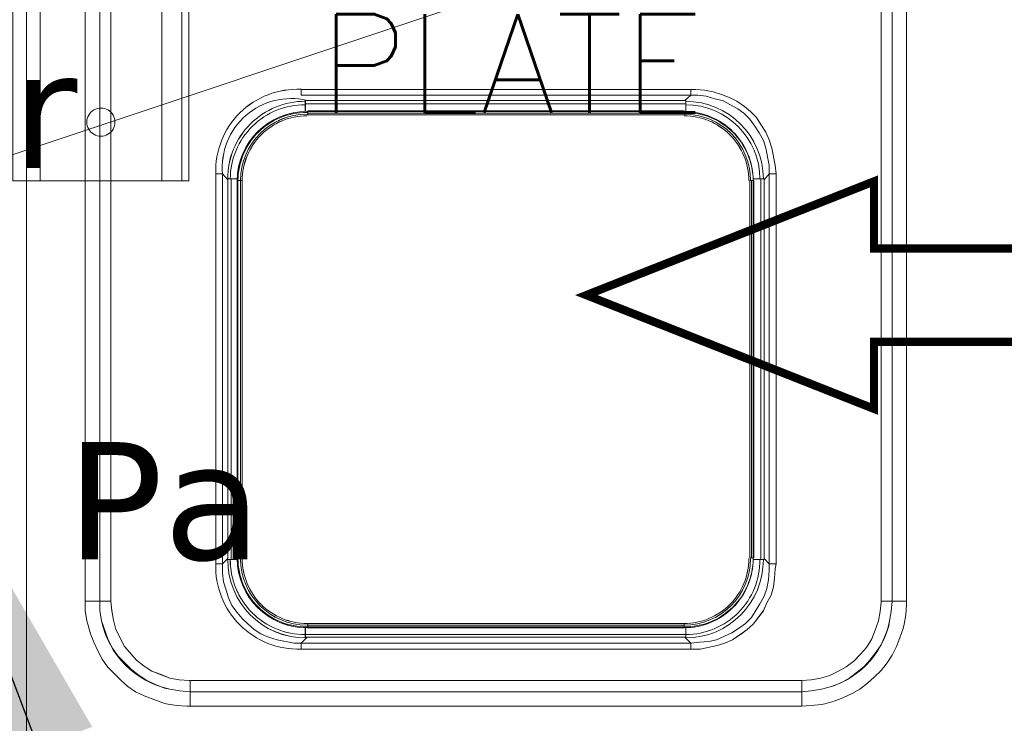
# Model space of a CAD drawing. Header units: millimetres. Extents: x -125266 to 274256, y -711690 to -301689.
# Tile 189 of 256: x -50986 to -50566, y -361777 to -361477. Entities that reach past the tile are written whole.
import ezdxf

# ---------------------------------------------------------------- set-up
doc = ezdxf.new("R2010")
doc.units = ezdxf.units.MM
doc.header["$PDMODE"] = 98
doc.linetypes.add('CONTINOUS', pattern=[0])
doc.linetypes.add('HIDDEN2', pattern=[0.1875, 0.125, -0.0625])
doc.layers.get('Defpoints').update_dxf_attribs({"lineweight": 5})
for name, color, linetype, lineweight in [('ARCH', 7, 'Continuous', 0), ('Equipment', 8, 'Continuous', 0), ('HOOD', 6, 'Continuous', 0), ('HVAC', 170, 'Continuous', 5), ('Legend', 5, 'Continuous', 0), ('MEPTEK HVAC-Kitchen Exhaust Air Duct', 30, 'Continuous', 30), ('MEPTEK HVAC-Kitchen Fresh Air Duct', 3, 'Continuous', 30), ('MEPTEK-TEXT1', 7, 'Continuous', 30), ('P-PIPE', 3, 'Continuous', 9)]:
    doc.layers.add(name, color=color, linetype=linetype, lineweight=lineweight)
for name, color, linetype in [('Equipment Name', 7, 'Continuous'), ('Light Equipment', 8, 'Continuous'), ('Model_Top', 7, 'Continuous'), ('RACK', 7, 'Continuous')]:
    doc.layers.add(name, color=color, linetype=linetype)
doc.styles.add('REVAC', font='verdana.ttf', dxfattribs={"height": 50})
doc.styles.get("Standard").update_dxf_attribs({"font": 'ARIALN.TTF'})
doc.styles.add('Times New Roman', font='times.ttf', dxfattribs={"height": 150})
doc.dimstyles.new('ARA-125', dxfattribs={"dimtxt": 200, "dimasz": 75, "dimexe": 0, "dimexo": 75, "dimgap": 7.5, "dimtad": 0, "dimdec": 0, "dimrnd": 5, "dimdsep": 46, "dimtxsty": 'Times New Roman', "dimblk": 'ARCHTICK', "dimcen": 56.25, "dimdle": 56.25, "dimclrd": 256, "dimclre": 256, "dimclrt": 256, "dimazin": 3, "dimtfac": 1, "dimtdec": 0, "dimtix": 1, "dimtmove": 1, "dimatfit": 3, "dimfxl": 0, "dimtolj": 1, "dimlwd": -1, "dimlwe": 0, "dimarcsym": 0})
doc.dimstyles.new('Copy of Standard', dxfattribs={"dimtxt": 70, "dimasz": 42, "dimexe": 24, "dimexo": 24, "dimgap": 24, "dimtad": 1, "dimtoh": 1, "dimdec": 0, "dimzin": 0, "dimdsep": 46, "dimtxsty": 'Standard', "dimcen": 0.09, "dimadec": 0, "dimazin": 0, "dimtfac": 1, "dimtdec": 0, "dimtofl": 0, "dimtmove": 0, "dimatfit": 3, "dimfxl": 0, "dimtolj": 1, "dimtzin": 0, "dimarcsym": 0})

# ---------------------------------------------------------------- blocks, each defined once
blk = doc.blocks.new('A$C6f7db0ab')
at = {"layer": 'Equipment'}
for points in [[(0, 75.24), (400.18, 75.24), (400.18, 74.87), (400.18, 3.27), (400.18, 1.09), (0, 1.09), (0, 3.27), (0, 74.87), (0, 75.24), (0, 717.86)], [(31.26, 612.45), (31.26, 139.57), (31.26, 135.57), (31.99, 131.21), (34.89, 123.22), (36.71, 119.58), (38.89, 116.31), (44.71, 110.5), (47.98, 107.95), (51.25, 105.77), (55.25, 103.95), (58.88, 102.5), (61.06, 102.14), (65.42, 101.41), (69.79, 101.04), (69.79, 94.87), (330.4, 94.87)], [(25.08, 139.57), (25.08, 612.45)], [(35.98, 139.57), (35.98, 612.45)], [(364.2, 139.57), (364.2, 612.45), (368.92, 612.45), (368.92, 139.57), (375.1, 139.57), (375.1, 612.45)], [(280.6, 352.93), (283.14, 355.11), (117.04, 355.11), (117.04, 357.66), (283.14, 357.66)], [(314.4, 319.13), (316.58, 321.67), (316.58, 325.31), (315.13, 332.58), (314.04, 335.85), (312.22, 339.12), (310.4, 342.03), (308.22, 344.93), (305.68, 347.48), (303.14, 349.3), (296.59, 352.93), (293.32, 353.66), (289.69, 354.75), (286.05, 355.11), (283.14, 355.11), (283.14, 357.66), (285.32, 357.66), (288.96, 357.29), (292.59, 356.57), (296.23, 355.47), (299.86, 354.02), (302.77, 352.57), (306.04, 350.39), (308.59, 348.21), (311.13, 345.66), (312.95, 342.75), (315.13, 339.48), (316.58, 336.21), (317.67, 332.58), (319.13, 325.31), (319.49, 321.67)], [(118.86, 352.93), (118.86, 351.48), (280.96, 351.48)], [(118.86, 352.93), (280.96, 352.93)], [(280.96, 352.93), (280.96, 351.48), (280.96, 348.57)], [(118.86, 351.48), (118.86, 348.57)], [(119.95, 348.57), (280.24, 348.57)], [(119.95, 348.57), (119.95, 348.21), (280.24, 348.21), (280.24, 348.57)], [(280.24, 348.21), (280.24, 347.48), (119.95, 347.48), (119.95, 348.21)], [(119.95, 347.48), (119.95, 346.75), (280.24, 346.75), (280.24, 347.48)], [(174.1, 346.75), (119.95, 346.75)], [(208.63, 346.75), (191.55, 346.75)], [(225.72, 346.75), (280.24, 346.75)], [(85.78, 319.49), (87.23, 319.49)], [(87.23, 157.38), (87.23, 319.49), (90.14, 319.49)], [(310.04, 319.49), (312.95, 319.49), (312.95, 157.38)], [(314.4, 319.49), (312.95, 319.49)], [(314.4, 157.75), (316.58, 155.57), (316.58, 321.67), (319.49, 321.67), (319.49, 155.57)], [(314.4, 319.49), (314.4, 157.38)], [(308.22, 264.24), (308.22, 318.76)], [(310.04, 158.11), (309.68, 158.11), (309.68, 318.76), (310.04, 318.76)], [(310.04, 318.76), (310.04, 158.11)], [(91.96, 247.16), (91.96, 229.71)], [(308.22, 229.71), (308.22, 247.16)], [(91.96, 212.63), (91.96, 158.11)], [(308.22, 212.63), (308.22, 158.11)], [(283.14, 119.22), (117.04, 119.22), (117.04, 121.76), (114.13, 121.76), (106.86, 123.22), (103.23, 124.31), (99.95, 125.76), (97.05, 127.58), (94.5, 129.76), (91.96, 132.3), (89.78, 134.85), (87.6, 137.76), (86.14, 141.03), (85.05, 144.3), (83.96, 147.93), (83.6, 151.57), (83.6, 155.57), (85.78, 157.75)], [(85.78, 157.38), (87.23, 157.38), (90.14, 157.38)], [(89.78, 158.11), (90.14, 158.11)], [(280.6, 124.31), (283.14, 121.76), (286.78, 122.13), (290.78, 122.49), (294.05, 123.22), (300.59, 126.12), (303.5, 127.94), (306.41, 130.12), (308.95, 132.67), (312.59, 138.48), (314.4, 141.75), (315.49, 145.02), (316.22, 148.66), (316.58, 152.66), (316.58, 155.57), (319.49, 155.57), (319.13, 153.38), (318.76, 149.39), (318.4, 145.75), (317.31, 142.12), (315.49, 138.85), (314.04, 135.57), (309.68, 129.76), (307.13, 127.58), (304.23, 125.4), (300.95, 123.22), (297.68, 121.76), (294.41, 120.67), (287.14, 119.22), (283.14, 119.22), (283.14, 121.76), (117.04, 121.76), (119.58, 124.31)], [(308.95, 158.11), (309.68, 158.11)], [(314.4, 157.38), (312.95, 157.38), (310.04, 157.38)], [(69.79, 105.77), (69.42, 105.77), (65.06, 106.13), (61.06, 106.86), (57.43, 108.31), (53.43, 109.77), (50.16, 111.95), (46.89, 114.49), (41.8, 120.31), (38.16, 127.58), (37.07, 131.58), (36.35, 135.57), (35.98, 139.57), (31.26, 139.57), (25.08, 139.57), (25.08, 135.57), (25.81, 131.21), (26.17, 129.76), (27.26, 125.76), (28.71, 122.13), (30.53, 118.13), (32.35, 114.86), (34.53, 111.59), (40.35, 105.77), (43.25, 103.23), (46.52, 101.04), (50.16, 99.23), (58.16, 96.32), (59.61, 95.96), (63.97, 95.23), (68.33, 94.87), (69.79, 94.87)], [(375.1, 139.57), (375.1, 138.12), (374.74, 133.76), (374.01, 129.76), (373.65, 127.94), (372.19, 123.94), (370.74, 120.31), (368.92, 116.67), (366.74, 113.4), (364.2, 110.13), (361.29, 107.22), (358.38, 104.68), (355.11, 102.14), (351.84, 100.32), (347.84, 98.5), (344.21, 97.05), (340.21, 95.96), (338.76, 95.59), (334.39, 95.23), (330.4, 94.87), (330.4, 101.04), (330.4, 105.77), (69.79, 105.77), (69.79, 101.04), (330.4, 101.04), (334.39, 101.41), (338.76, 102.14), (343.12, 103.23), (346.75, 104.68), (350.39, 106.5), (356.93, 111.59), (359.47, 114.49), (362.02, 117.76), (364.2, 121.04), (366.02, 125.03), (367.47, 129.03), (367.83, 131.21), (368.56, 135.21), (368.92, 139.57), (364.2, 139.57), (364.2, 139.21), (363.83, 135.21), (363.11, 131.21), (361.65, 127.21), (360.2, 123.58), (358.02, 119.95), (355.47, 117.04), (352.57, 114.13), (349.3, 111.59), (346.02, 109.77), (342.39, 107.95), (338.39, 106.86), (334.39, 106.13), (330.4, 105.77)], [(174.1, 130.12), (119.95, 130.12)], [(191.55, 130.12), (208.63, 130.12)], [(280.96, 128.31), (280.96, 125.4), (118.86, 125.4), (118.86, 128.31)], [(280.24, 128.31), (280.24, 128.67), (119.95, 128.67), (119.95, 128.31)], [(280.96, 124.31), (118.86, 124.31)]]:
    blk.add_lwpolyline(points, dxfattribs=at)
for points in [[(85.78, 319.13), (83.6, 321.67), (80.69, 321.67), (80.69, 155.57), (83.6, 155.57), (83.6, 321.67, -0.514455), (119.58, 352.93)], [(118.86, 123.94, -0.413913), (85.78, 157.38), (85.78, 319.49, -0.416215), (118.86, 352.57)], [(89.78, 158.11), (89.78, 318.76, -0.414098), (119.58, 348.21)], [(119.58, 347.84, 0.414569), (90.14, 318.76), (91.23, 318.76), (91.23, 158.11), (90.14, 158.11), (90.14, 318.76), (89.78, 318.76)], [(91.23, 158.11), (91.96, 158.11), (91.96, 318.76), (91.23, 318.76, -0.413462), (119.58, 347.12)], [(91.96, 264.24), (91.96, 318.76, -0.414474), (119.58, 346.39)], [(308.95, 318.76), (308.22, 318.76), (308.22, 158.11), (308.95, 158.11), (308.95, 318.76), (309.68, 318.76, 0.414569), (280.24, 347.84)], [(118.86, 124.31), (118.86, 125.4, -0.417614), (86.87, 157.38)], [(309.68, 157.75, -0.416666), (280.24, 128.31), (119.95, 128.31)], [(119.95, 128.67), (119.95, 129.4), (280.24, 129.4), (280.24, 128.67, 0.414569), (309.68, 157.75)], [(308.59, 157.75, -0.413462), (280.24, 129.4), (280.24, 130.12), (119.95, 130.12), (119.95, 129.4)], [(225.72, 130.12), (280.24, 130.12, 0.414473), (307.86, 157.75)], [(280.96, 124.31), (280.96, 125.4, 0.415692), (312.59, 157.38)]]:
    blk.add_lwpolyline(points, format="xyb", dxfattribs=at)
for centre, radius, start, end in [((115.47, 322.89), 34.8, 87.4112, 182.0128), ((280.84, 319.37), 33.2, 0.208, 89.7918), ((118.59, 319.39), 31.72, 89.528, 179.8171), ((280.94, 319.47), 31.64, 0.0411, 89.9589), ((280.36, 318.89), 29.32, 359.7604, 90.2399), ((280.2, 318.73), 28.39, 0.0735, 89.9265), ((280.25, 318.78), 27.61, 359.9747, 90.0256), ((115.83, 154.36), 35.16, 178.037, 271.963), ((119.41, 157.93), 29.63, 180.3628, 270.34), ((119.38, 157.91), 29.24, 180.3211, 270.3906), ((119.62, 157.78), 28.39, 180.0735, 269.9265), ((119.57, 157.73), 27.61, 179.9746, 270.0253), ((280.76, 157.22), 33.28, 270.3425, 0.2837), ((68.96, 139.11), 37.81, 192.0561, 257.9439), ((331.49, 138.48), 37.07, 281.3104, 348.6896)]:
    blk.add_arc(centre, radius, start, end, dxfattribs=at)
blk = doc.blocks.new('ARCH')
at = {"layer": 'Legend', "ltscale": 15}
h = blk.add_hatch(dxfattribs=at)
h.set_pattern_fill('SACNCR', color=8, scale=25, style=0)
edge = h.paths.add_edge_path()
edge.add_arc((-53445.78, -362114.48), 661.35, 18.05247, 146.34022)
edge.add_line((-53996.25, -361747.92), (-53996.25, -362009.47))
edge.add_line((-53996.25, -362009.47), (-53996.24, -362009.47))
edge.add_line((-53996.24, -362009.47), (-53974.54, -361931.34))
edge.add_line((-53974.54, -361931.34), (-53941.81, -361857.14))
edge.add_line((-53941.81, -361857.14), (-53898.73, -361788.42))
edge.add_line((-53898.73, -361788.42), (-53846.22, -361726.62))
edge.add_line((-53846.22, -361726.62), (-53785.36, -361673.01))
edge.add_line((-53785.36, -361673.01), (-53717.42, -361628.73))
edge.add_line((-53717.42, -361628.73), (-53643.81, -361594.68))
edge.add_line((-53643.81, -361594.68), (-53566.06, -361571.58))
edge.add_line((-53566.06, -361571.58), (-53485.81, -361559.91))
edge.add_line((-53485.81, -361559.91), (-53404.7, -361559.92))
edge.add_line((-53404.7, -361559.92), (-53377.17, -361563.92))
edge.add_arc((-53404.64, -362113.24), 550, 10.8678, 87.1378, ccw=False)
edge.add_line((-52864.5, -362009.54), (-48663.66, -362009.54))
edge.add_line((-48663.66, -362009.54), (-48663.66, -361770.81))
edge.add_line((-48663.66, -361770.81), (-48213.66, -361770.84))
edge.add_line((-48213.66, -361770.84), (-48213.66, -361770.83))
edge.add_line((-48213.66, -361770.83), (-48663.64, -361770.83))
edge.add_line((-48663.64, -361770.83), (-48213.64, -361770.84))
edge.add_line((-48213.64, -361770.84), (-48213.66, -361770.84))
edge.add_line((-48213.66, -361770.84), (-48213.66, -362009.81))
edge.add_line((-48213.66, -362009.81), (-46905.49, -362009.89))
edge.add_line((-46905.49, -362009.89), (-46905.49, -361909.54))
edge.add_line((-46905.49, -361909.54), (-48113.66, -361909.54))
edge.add_line((-48113.66, -361909.54), (-48113.66, -361670.83))
edge.add_line((-48113.66, -361670.83), (-48763.64, -361670.83))
edge.add_line((-48763.64, -361670.83), (-48763.64, -361909.54))
edge.add_line((-48763.64, -361909.54), (-52816.98, -361909.54))
h = blk.add_hatch(dxfattribs=at)
h.set_pattern_fill('SACNCR', color=8, scale=25, style=0)
edge = h.paths.add_edge_path()
edge.add_arc((-53445.78, -362114.48), 661.35, 18.05247, 146.34022)
edge.add_line((-53996.25, -361747.92), (-53996.25, -362009.47))
edge.add_line((-53996.25, -362009.47), (-53996.24, -362009.47))
edge.add_line((-53996.24, -362009.47), (-53974.54, -361931.34))
edge.add_line((-53974.54, -361931.34), (-53941.81, -361857.14))
edge.add_line((-53941.81, -361857.14), (-53898.73, -361788.42))
edge.add_line((-53898.73, -361788.42), (-53846.22, -361726.62))
edge.add_line((-53846.22, -361726.62), (-53785.36, -361673.01))
edge.add_line((-53785.36, -361673.01), (-53717.42, -361628.73))
edge.add_line((-53717.42, -361628.73), (-53643.81, -361594.68))
edge.add_line((-53643.81, -361594.68), (-53566.06, -361571.58))
edge.add_line((-53566.06, -361571.58), (-53485.81, -361559.91))
edge.add_line((-53485.81, -361559.91), (-53404.7, -361559.92))
edge.add_line((-53404.7, -361559.92), (-53377.17, -361563.92))
edge.add_arc((-53404.64, -362113.24), 550, 10.8678, 87.1378, ccw=False)
edge.add_line((-52864.5, -362009.54), (-48663.66, -362009.54))
edge.add_line((-48663.66, -362009.54), (-48663.66, -361770.81))
edge.add_line((-48663.66, -361770.81), (-48213.66, -361770.84))
edge.add_line((-48213.66, -361770.84), (-48213.66, -361770.83))
edge.add_line((-48213.66, -361770.83), (-48663.64, -361770.83))
edge.add_line((-48663.64, -361770.83), (-48663.66, -362021.85))
edge.add_line((-48663.66, -362021.85), (-48478.01, -362021.86))
edge.add_line((-48478.01, -362021.86), (-48478.03, -362220.82))
edge.add_line((-48478.03, -362220.82), (-48213.67, -362220.84))
edge.add_line((-48213.67, -362220.84), (-48213.64, -361770.84))
edge.add_line((-48213.64, -361770.84), (-48213.66, -361770.84))
edge.add_line((-48213.66, -361770.84), (-48213.66, -362009.81))
edge.add_line((-48213.66, -362009.81), (-46905.49, -362009.89))
edge.add_line((-46905.49, -362009.89), (-46905.49, -361909.54))
edge.add_line((-46905.49, -361909.54), (-48113.66, -361909.54))
edge.add_line((-48113.66, -361909.54), (-48113.66, -361670.83))
edge.add_line((-48113.66, -361670.83), (-48763.64, -361670.83))
edge.add_line((-48763.64, -361670.83), (-48763.64, -361909.54))
edge.add_line((-48763.64, -361909.54), (-52816.98, -361909.54))
at = {"layer": 'HOOD'}
blk.add_line((-49023.66, -360879.54), (-52023.66, -361879.54), dxfattribs=at)
at = {"layer": 'Light Equipment', "lineweight": 0}
blk.add_line((-49023.66, -360879.54), (-52023.66, -361879.54), dxfattribs=at)
for points in [[(-50983.04, -361789.3), (-50582.86, -361789.3), (-50582.86, -361789.66), (-50582.86, -361861.27), (-50582.86, -361863.45), (-50983.04, -361863.45), (-50983.04, -361861.27), (-50983.04, -361789.66), (-50983.04, -361789.3), (-50983.04, -361146.68)], [(-50951.79, -361252.09), (-50951.79, -361724.97), (-50951.79, -361728.96), (-50951.06, -361733.33), (-50948.15, -361741.32), (-50946.33, -361744.96), (-50944.15, -361748.23), (-50938.34, -361754.04), (-50935.07, -361756.59), (-50931.8, -361758.77), (-50927.8, -361760.59), (-50924.16, -361762.04), (-50921.98, -361762.4), (-50917.62, -361763.13), (-50913.26, -361763.49), (-50913.26, -361769.67), (-50652.65, -361769.67)], [(-50957.97, -361724.97), (-50957.97, -361252.09)], [(-50947.06, -361724.97), (-50947.06, -361252.09)], [(-50618.85, -361724.97), (-50618.85, -361252.09), (-50614.12, -361252.09), (-50614.12, -361724.97), (-50607.94, -361724.97), (-50607.94, -361252.09)], [(-50702.44, -361511.61), (-50699.9, -361509.43), (-50866.01, -361509.43), (-50866.01, -361506.88), (-50699.9, -361506.88)], [(-50668.64, -361545.41), (-50666.46, -361542.87), (-50666.46, -361539.23), (-50667.92, -361531.96), (-50669.01, -361528.69), (-50670.82, -361525.42), (-50672.64, -361522.51), (-50674.82, -361519.6), (-50677.37, -361517.06), (-50679.91, -361515.24), (-50686.45, -361511.61), (-50689.72, -361510.88), (-50693.36, -361509.79), (-50696.99, -361509.43), (-50699.9, -361509.43), (-50699.9, -361506.88), (-50697.72, -361506.88), (-50694.09, -361507.25), (-50690.45, -361507.97), (-50686.82, -361509.06), (-50683.18, -361510.52), (-50680.27, -361511.97), (-50677, -361514.15), (-50674.46, -361516.33), (-50671.91, -361518.88), (-50670.1, -361521.79), (-50667.92, -361525.06), (-50666.46, -361528.33), (-50665.37, -361531.96), (-50663.92, -361539.23), (-50663.55, -361542.87)], [(-50864.19, -361511.61), (-50864.19, -361513.06), (-50702.08, -361513.06)], [(-50864.19, -361511.61), (-50702.08, -361511.61)], [(-50864.19, -361513.06), (-50864.19, -361515.97)], [(-50702.08, -361511.61), (-50702.08, -361513.06), (-50702.08, -361515.97)], [(-50863.1, -361515.97), (-50702.81, -361515.97)], [(-50863.1, -361515.97), (-50863.1, -361516.33), (-50702.81, -361516.33), (-50702.81, -361515.97)], [(-50702.81, -361516.33), (-50702.81, -361517.06), (-50863.1, -361517.06), (-50863.1, -361516.33)], [(-50863.1, -361517.06), (-50863.1, -361517.79), (-50702.81, -361517.79), (-50702.81, -361517.06)], [(-50808.94, -361517.79), (-50863.1, -361517.79)], [(-50774.41, -361517.79), (-50791.5, -361517.79)], [(-50757.33, -361517.79), (-50702.81, -361517.79)], [(-50668.64, -361706.79), (-50666.46, -361708.97), (-50666.46, -361542.87), (-50663.55, -361542.87), (-50663.55, -361708.97)], [(-50897.27, -361545.05), (-50895.81, -361545.05)], [(-50895.81, -361707.16), (-50895.81, -361545.05), (-50892.9, -361545.05)], [(-50674.82, -361600.29), (-50674.82, -361545.77)], [(-50673, -361706.43), (-50673.37, -361706.43), (-50673.37, -361545.77), (-50673, -361545.77)], [(-50673, -361545.05), (-50670.1, -361545.05), (-50670.1, -361707.16)], [(-50673, -361545.77), (-50673, -361706.43)], [(-50668.64, -361545.05), (-50670.1, -361545.05)], [(-50668.64, -361545.05), (-50668.64, -361707.16)], [(-50891.09, -361617.38), (-50891.09, -361634.82)], [(-50674.82, -361634.82), (-50674.82, -361617.38)], [(-50891.09, -361651.91), (-50891.09, -361706.43)], [(-50674.82, -361651.91), (-50674.82, -361706.43)], [(-50699.9, -361745.32), (-50866.01, -361745.32), (-50866.01, -361742.78), (-50868.91, -361742.78), (-50876.18, -361741.32), (-50879.82, -361740.23), (-50883.09, -361738.78), (-50886, -361736.96), (-50888.54, -361734.78), (-50891.09, -361732.23), (-50893.27, -361729.69), (-50895.45, -361726.78), (-50896.9, -361723.51), (-50897.99, -361720.24), (-50899.08, -361716.61), (-50899.45, -361712.97), (-50899.45, -361708.97), (-50897.27, -361706.79)], [(-50897.27, -361707.16), (-50895.81, -361707.16), (-50892.9, -361707.16)], [(-50893.27, -361706.43), (-50892.9, -361706.43)], [(-50674.09, -361706.43), (-50673.37, -361706.43)], [(-50668.64, -361707.16), (-50670.1, -361707.16), (-50673, -361707.16)], [(-50702.44, -361740.23), (-50699.9, -361742.78), (-50696.27, -361742.41), (-50692.27, -361742.05), (-50689, -361741.32), (-50682.45, -361738.41), (-50679.55, -361736.6), (-50676.64, -361734.42), (-50674.09, -361731.87), (-50670.46, -361726.06), (-50668.64, -361722.78), (-50667.55, -361719.51), (-50666.82, -361715.88), (-50666.46, -361711.88), (-50666.46, -361708.97), (-50663.55, -361708.97), (-50663.92, -361711.15), (-50664.28, -361715.15), (-50664.64, -361718.79), (-50665.73, -361722.42), (-50667.55, -361725.69), (-50669.01, -361728.96), (-50673.37, -361734.78), (-50675.91, -361736.96), (-50678.82, -361739.14), (-50682.09, -361741.32), (-50685.36, -361742.78), (-50688.63, -361743.87), (-50695.9, -361745.32), (-50699.9, -361745.32), (-50699.9, -361742.78), (-50866.01, -361742.78), (-50863.46, -361740.23)], [(-50913.26, -361758.77), (-50913.62, -361758.77), (-50917.98, -361758.4), (-50921.98, -361757.68), (-50925.62, -361756.22), (-50929.61, -361754.77), (-50932.89, -361752.59), (-50936.16, -361750.04), (-50941.25, -361744.23), (-50944.88, -361736.96), (-50945.97, -361732.96), (-50946.7, -361728.96), (-50947.06, -361724.97), (-50951.79, -361724.97), (-50957.97, -361724.97), (-50957.97, -361728.96), (-50957.24, -361733.33), (-50956.87, -361734.78), (-50955.78, -361738.78), (-50954.33, -361742.41), (-50952.51, -361746.41), (-50950.7, -361749.68), (-50948.52, -361752.95), (-50942.7, -361758.77), (-50939.79, -361761.31), (-50936.52, -361763.49), (-50932.89, -361765.31), (-50924.89, -361768.22), (-50923.44, -361768.58), (-50919.07, -361769.31), (-50914.71, -361769.67), (-50913.26, -361769.67)], [(-50607.94, -361724.97), (-50607.94, -361726.42), (-50608.31, -361730.78), (-50609.03, -361734.78), (-50609.4, -361736.6), (-50610.85, -361740.59), (-50612.3, -361744.23), (-50614.12, -361747.86), (-50616.3, -361751.14), (-50618.85, -361754.41), (-50621.75, -361757.31), (-50624.66, -361759.86), (-50627.93, -361762.4), (-50631.2, -361764.22), (-50635.2, -361766.04), (-50638.84, -361767.49), (-50642.84, -361768.58), (-50644.29, -361768.95), (-50648.65, -361769.31), (-50652.65, -361769.67), (-50652.65, -361763.49), (-50652.65, -361758.77), (-50913.26, -361758.77), (-50913.26, -361763.49), (-50652.65, -361763.49), (-50648.65, -361763.13), (-50644.29, -361762.4), (-50639.93, -361761.31), (-50636.29, -361759.86), (-50632.66, -361758.04), (-50626.12, -361752.95), (-50623.57, -361750.04), (-50621.03, -361746.77), (-50618.85, -361743.5), (-50617.03, -361739.5), (-50615.58, -361735.51), (-50615.21, -361733.33), (-50614.48, -361729.33), (-50614.12, -361724.97), (-50618.85, -361724.97), (-50618.85, -361725.33), (-50619.21, -361729.33), (-50619.94, -361733.33), (-50621.39, -361737.32), (-50622.84, -361740.96), (-50625.03, -361744.59), (-50627.57, -361747.5), (-50630.48, -361750.41), (-50633.75, -361752.95), (-50637.02, -361754.77), (-50640.65, -361756.59), (-50644.65, -361757.68), (-50648.65, -361758.4), (-50652.65, -361758.77)], [(-50702.08, -361736.23), (-50702.08, -361739.14), (-50864.19, -361739.14), (-50864.19, -361736.23)], [(-50808.94, -361734.42), (-50863.1, -361734.42)], [(-50702.81, -361736.23), (-50702.81, -361735.87), (-50863.1, -361735.87), (-50863.1, -361736.23)], [(-50791.5, -361734.42), (-50774.41, -361734.42)], [(-50702.08, -361740.23), (-50864.19, -361740.23)]]:
    blk.add_lwpolyline(points, dxfattribs=at)
for points in [[(-50897.27, -361545.41), (-50899.45, -361542.87), (-50902.35, -361542.87), (-50902.35, -361708.97), (-50899.45, -361708.97), (-50899.45, -361542.87, -0.514455), (-50863.46, -361511.61)], [(-50864.19, -361740.59, -0.413913), (-50897.27, -361707.16), (-50897.27, -361545.05, -0.416215), (-50864.19, -361511.97)], [(-50893.27, -361706.43), (-50893.27, -361545.77, -0.414098), (-50863.46, -361516.33)], [(-50863.46, -361516.7, 0.414569), (-50892.9, -361545.77), (-50891.81, -361545.77), (-50891.81, -361706.43), (-50892.9, -361706.43), (-50892.9, -361545.77), (-50893.27, -361545.77)], [(-50891.81, -361706.43), (-50891.09, -361706.43), (-50891.09, -361545.77), (-50891.81, -361545.77, -0.413462), (-50863.46, -361517.42)], [(-50891.09, -361600.29), (-50891.09, -361545.77, -0.414474), (-50863.46, -361518.15)], [(-50674.09, -361545.77), (-50674.82, -361545.77), (-50674.82, -361706.43), (-50674.09, -361706.43), (-50674.09, -361545.77), (-50673.37, -361545.77, 0.414569), (-50702.81, -361516.7)], [(-50864.19, -361740.23), (-50864.19, -361739.14, -0.417614), (-50896.18, -361707.16)], [(-50673.37, -361706.79, -0.416666), (-50702.81, -361736.23), (-50863.1, -361736.23)], [(-50863.1, -361735.87), (-50863.1, -361735.14), (-50702.81, -361735.14), (-50702.81, -361735.87, 0.414569), (-50673.37, -361706.79)], [(-50674.46, -361706.79, -0.413462), (-50702.81, -361735.14), (-50702.81, -361734.42), (-50863.1, -361734.42), (-50863.1, -361735.14)], [(-50757.33, -361734.42), (-50702.81, -361734.42, 0.414473), (-50675.18, -361706.79)], [(-50702.08, -361740.23), (-50702.08, -361739.14, 0.415692), (-50670.46, -361707.16)]]:
    blk.add_lwpolyline(points, format="xyb", dxfattribs=at)
for centre, radius, start, end in [((-50867.58, -361541.64), 34.8, 87.4112, 182.0128), ((-50864.45, -361545.15), 31.72, 89.528, 179.8171), ((-50702.2, -361545.17), 33.2, 0.208, 89.7918), ((-50702.1, -361545.07), 31.64, 0.0411, 89.9589), ((-50702.69, -361545.65), 29.32, 359.7604, 90.2399), ((-50702.84, -361545.81), 28.39, 0.0735, 89.9265), ((-50702.8, -361545.76), 27.61, 359.9747, 90.0256), ((-50863.64, -361706.6), 29.63, 180.3628, 270.34), ((-50863.66, -361706.63), 29.24, 180.3211, 270.3906), ((-50863.43, -361706.76), 28.39, 180.0735, 269.9265), ((-50863.47, -361706.8), 27.61, 179.9746, 270.0253), ((-50702.28, -361707.32), 33.28, 270.3425, 0.2837), ((-50867.21, -361710.18), 35.16, 178.037, 271.963), ((-50914.08, -361725.43), 37.81, 192.0561, 257.9439), ((-50651.56, -361726.06), 37.07, 281.3104, 348.6896)]:
    blk.add_arc(centre, radius, start, end, dxfattribs=at)
at = {"layer": 'Equipment', "lineweight": 30}
blk.add_blockref('A$C6f7db0ab', (-50983.04, -361864.54), dxfattribs=at)
at = {"layer": 'Equipment Name', "linetype": 'Continuous', "lineweight": 5, "ltscale": 25, "insert": (-50858.23, -361334.77, 0), "char_height": 42, "width": 552.1634, "attachment_point": 1, "rotation": 0.0001}
blk.add_mtext('{\\Fsimplex|c0;TABLE TOP \\P4 ELECTRIC HOT PLATE}', dxfattribs=at)
at = {"layer": 'Light Equipment', "lineweight": 0, "insert": (-50858.23, -361334.77, 0), "char_height": 42, "width": 552.1634, "attachment_point": 1, "rotation": 0.0001}
blk.add_mtext('{\\Fsimplex|c0;TABLE TOP \\P4 ELECTRIC HOT PLATE}', dxfattribs=at)
blk = doc.blocks.new('H-06')
at = {"layer": 'Model_Top', "color": 7, "insert": (-82532.1, -343871.14), "char_height": 50, "width": 825.636, "attachment_point": 1, "style": 'REVAC'}
blk.add_mtext('\\pi173.24445;Exhaust collar\\P\\pi242.20013;350 x 300\\P\\pi89.64808;900 CFM @ 190 Pa', dxfattribs=at)
blk = doc.blocks.new('L_Ang_ Support1 - PIPE SUPPORT 2-18062879-RCP-Store 26 at Node L4 Level')
at = {"layer": 'P-PIPE', "color": 10, "lineweight": 13}
for p, q in [((-325, 37.5), (-325, 36.55)), ((325, 37.5), (-325, 37.5)), ((-325, 36.55), (-325, 34.5)), ((325, 34.5), (-325, 34.5)), ((-325, 34.5), (-325, 33.88)), ((-325, 34.16), (-325, 25.9)), ((325, 36.55), (325, 37.5)), ((325, 34.5), (325, 36.55)), ((325, 33.88), (325, 34.5)), ((325, 25.9), (325, 34.16)), ((325, 25.9), (-325, 25.9)), ((-325, 25.9), (-325, -25.9)), ((325, -25.9), (325, 25.9)), ((-325, -25.9), (-325, -37.5)), ((325, -25.9), (-325, -25.9)), ((325, -37.5), (325, -25.9)), ((325, -37.5), (-325, -37.5))]:
    blk.add_line(p, q, dxfattribs=at)
for centre, start, end in [((-300, 0), 0, 180), ((300, 0), 360, 180), ((300, 0), 180, 0), ((-300, 0), 180, 360)]:
    blk.add_arc(centre, 6, start, end, dxfattribs=at)
blk = doc.blocks.new('A$C6072246C')
at = {"color": 190, "lineweight": 13, "rotation": 359.9962653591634}
blk.add_blockref('L_Ang_ Support1 - PIPE SUPPORT 2-18062879-RCP-Store 26 at Node L4 Level', (-549.97, -2737.61), dxfattribs=at)
blk = doc.blocks.new('_ArchTick')
at = {"color": 0, "linetype": 'ByBlock', "const_width": 0.15}
blk.add_lwpolyline([(-0.5, -0.5), (0.5, 0.5)], dxfattribs=at)
blk = doc.blocks.new('*D1657')
at = {"layer": 'Defpoints', "color": 0, "transparency": 16777216}
for p in [(-49351.19, -361285.15), (-51485.5, -361594.54, 1.51), (-49351.19, -361594.54, 0.02)]:
    blk.add_point(p, dxfattribs=at)
at = {"layer": 'MEPTEK HVAC-Kitchen Exhaust Air Duct', "color": 0, "linetype": 'HIDDEN2', "lineweight": -2, "transparency": 16777216}
for p, q in [((-51485.5, -361570.54), (-51485.5, -361261.15)), ((-49351.19, -361570.54), (-49351.19, -361261.15)), ((-51443.5, -361285.15), (-49393.19, -361285.15))]:
    blk.add_line(p, q, dxfattribs=at)
at = {"layer": 'MEPTEK HVAC-Kitchen Exhaust Air Duct', "color": 0, "transparency": 16777216}
for points in [[(-51443.5, -361278.15), (-51443.5, -361292.15), (-51485.5, -361285.15)], [(-49393.19, -361278.15), (-49393.19, -361292.15), (-49351.19, -361285.15)]]:
    blk.add_solid(points, dxfattribs=at)
at = {"layer": 'MEPTEK HVAC-Kitchen Exhaust Air Duct', "color": 0, "transparency": 16777216, "insert": (-50418.34, -361225.41), "char_height": 70, "attachment_point": 5, "bg_fill": 3, "box_fill_scale": 1.1, "bg_fill_color": 256, "bg_fill_true_color": 13158600, "bg_fill_transparency": 0}
blk.add_mtext('\\A1;2134', dxfattribs=at)

msp = doc.modelspace()

# ---------------------------------------------------------------- linework, layer by layer
at = {"layer": 'MEPTEK HVAC-Kitchen Exhaust Air Duct', "const_width": 3.53}
msp.add_lwpolyline([(-50744.44, -361594.54), (-50621.85, -361546.09), (-50621.85, -361574.66), (-50461.53, -361574.66), (-50423.19, -361546.09), (-50380.67, -361546.09), (-50438.37, -361594.54), (-50380.67, -361642.99), (-50423.19, -361642.99), (-50461.53, -361614.42), (-50621.85, -361614.42), (-50621.85, -361642.99), (-50744.44, -361594.54)], dxfattribs=at)

# ---------------------------------------------------------------- block references
at = {"layer": 'ARCH'}
msp.add_blockref('ARCH', (0, 0), dxfattribs=at)
at = {"layer": 'HOOD'}
msp.add_blockref('H-06', (30912.24, -17619.32), dxfattribs=at)
at = {"layer": 'HVAC', "rotation": 270}
msp.add_blockref('A$C6072246C', (-48213.67, -361770.81), dxfattribs=at)

# ---------------------------------------------------------------- texts
at = {"layer": 'RACK', "color": 3, "lineweight": 0, "insert": (-55480.95, -361423.27), "char_height": 150, "attachment_point": 1}
msp.add_mtext_dynamic_manual_height_columns('\\pi54.99251;IT \\P\\pi-110.30421;RACK', width=243.2047, gutter_width=1, heights=[0], dxfattribs=at)

# ---------------------------------------------------------------- leaders
at = {"layer": 'MEPTEK HVAC-Kitchen Exhaust Air Duct'}
msp.add_leader([(-51031.16, -361646.91, -11.23), (-50653.32, -362645.44, -11.23), (-48901.89, -362645.44, -11.23)], dimstyle='ARA-125', override={"dimtxt": 150, "dimasz": 150}, dxfattribs=at)
at = {"layer": 'MEPTEK HVAC-Kitchen Fresh Air Duct', "linetype": 'CONTINOUS', "lineweight": -2, "ltscale": 25}
msp.add_leader([(-52439.53, -359997.67, -11.79), (-52439.53, -362710.48, -11.79), (-50711.38, -362710.48, -11.79)], dimstyle='ARA-125', override={"dimtxt": 150, "dimasz": 150}, dxfattribs=at)

# ---------------------------------------------------------------- next in the draw order: dimensions: what is measured, and where the dimension line sits
at = {"layer": 'MEPTEK HVAC-Kitchen Exhaust Air Duct'}
dim = msp.add_linear_dim(base=(-49351.19, -361285.15), p1=(-51485.5, -361594.54, 1.51), p2=(-49351.19, -361594.54, 0.02), dimstyle='Copy of Standard', override={"dimfxl": 1.66875, "dimtfill": 1, "dimarcsym": 2}, dxfattribs=at)
dim.commit()
dim.dimension.update_dxf_attribs({"geometry": '*D1657', "text_midpoint": (-50418.34, -361225.41)})

# ---------------------------------------------------------------- next in the draw order: texts
at = {"layer": 'MEPTEK-TEXT1', "char_height": 350, "attachment_point": 1}
for s, insert, width in [('{\\fCalibri|b0|i0|c0|p34;\\H1.28571x;\\C1;GENERAL GUIDELINES-HVAC :\\P\\fArial Narrow|b0|i0|c0|p34;\\H0.88889x;\\C256;\\P\\fCalibri|b0|i0|c0|p34;\\C4;DUCTING :\\H0.875x;\\P\\pi-1050,l1050,t1050;\\C256;1.^IDUCTING SHALL BE IN ACCORDANCE WITH IS 655, GALVANIZED IRON SHEET TO BE USED FOR ALL DUCTING WORKS. THERMAL INSULATION ON DUCTS SHALL BE 19 MM THICK. CLOSED CELL CLASS “O” BS 476 PART 6-7 FM APPROVED NITRILE RUBBER ELASTOMERIC INSULATION THERMAL CONDUCTIVITY 0.033 WATTS PER METER-KELVIN (W/(M.K)) AT 0°C FOR AIR CONDITIONING DUCTING. \\P2.^ITHERMAL INSULATION ON KITCHEN EXHAUST DUCTING SHALL BE 80 MM THICK ALUMINUM FOIL FACED RESIN BONDED FIBRE GLASS WOOL OF DENSITY NOT LESS THAN 48 KG/M3.\\P3.^ITHERMAL INSULATION ON FRESH AIR, SUPPLY AIR AND RETURN AIR SHALL BE 19MM THICK CLOSED CELL ANTI-MICROBIAL CLASS “O” BS 476 AND PART 6 & 7 FM APPROVED NITRILE RUBBER ELASTOMERIC INSULATION THERMAL CONDUCTIVITY 0.033 WATTS PER METER-KELVIN (W/ (M\\fArial|b0|i0|c0|p34;.\\fCalibri|b0|i0|c0|p34;K)) AT 0°C.\\P4.^IAPPROPRIATE NUMBER OF TRAP DOORS SHALL BE PROVIDED IN KITCHEN EXHAUST DUCTING FOR OIL/GREASE CLEANING PURPOSE.\\P5.^IDUCTING INSTALLATION WITH RESPECT TO FRESH AIR INTAKE, KITCHEN EXHAUST OUT FROM LOCATION UP TO LOUVERS AT FAÇADE SHALL BE IN THE SCOPE OF CONCESSIONER INCLUDING AIR WASHER, EXHAUST FAN SECTION DRY SCRUBBER ETC.\\P6.^IEACH AND EVERY KITCHEN EXHAUST HOOD SHOULD BE EQUIPPED WITH UL LISTED, WET CHEMICAL BASED, MECHANICALLY OPERATED, AUTOMATIC FIRE SUPPRESSION SYSTEM. SEPARATE DRAWING TO BE SUBMITTED FOR HOOD SUPPRESSION SYSTEM.\\P7.^ISUPPORTING OF DUCTING TO BE DONE WITH USING ANGLE 50X 50 X 5MM AND TIE ROD OF SIZE MINIMUM 10 MM DIA/ AS PER DUCT SIZE.\\P8.^IPOST COMPLETION OF ONSITE WORK, CONCESSIONAIRE HAS TO SHARE TESTING AND COMMISSIONING REPORT WITH DIAL.\\P9.^IINTEGRATION WITH FIRE ALARM SYSTEM, SO THAT AHU GET SWITCHED OFF IN CASE OF ANY FIRE INCIDENT.\\P10.^IFOR EQUIPMENT PLACEMENT STRUCTURAL DETAILS TO BE APPROVED BY STRUCTURAL CONSULTANT AND SAME TO BE SHARE WITH DIAL.\\P11.^ITRAP DOOR WITH PROPER ACCESS TO BE PROVIDED FOR FILTER AND COPPER COIL CLEANING.\\P12.^IKITCHEN VENTILATION SHALL COMPLY TO NFPA 96 GUIDELINE.}', (-102876.11, -301696.9), 28043.4288), ('{\\fCalibri|b0|i0|c0|p34;\\H1.28571x;\\C1;CHILLED WATER PIPING:-\\H0.77778x;\\P\\pi-1050,l1050,t1050;\\C256;1.^ICHILLED WATER PIPING SHALL BE CONFIRMING TO IS:1239 PART I CLASS ‘C’ HEAVY AND FITTING SHALL BE CONFORMING TO ASTM A-105,3000LBS SOCKET WELD END (UP TO 50MM) & 1S:1239 PART-II HEAVY/ASTM A-234 WPB, GR.B BUTT WELD FITTING ( ABOVE 50NB PIPE SIZE)\\P2.^IPIPING CONNECTION SHOULD BE SOCKET WELDED UP TO 50NB SIZE AND SHALL BE BUTT WELD ABOVE 50NB PIPE SIZE. PIPE FLANGES SHOULD BE CONFIRMING TO ASTM A-105 # 150 SORF AND FLANGE DIMENSION SHOULD BE IN ACCORDANCE WITH ASME/ANSI B 16.5 (150 SORF), FITTING TO FITTING WELDING IS NOT ALLOWED. NOZZLE CONNECTIONS/THREDOLETS/WELDOLETS ARE NOT ALLOWED BY PUNCTURING THE PIPE. ONLY EQUAL/UNEQUAL TEE’S SHALL BE USED FOR BRANCH CONNECTION FROM HEADER. SOCKET WELD END TEE SHOULD BE USED FOR BRANCH CONNECTION (UP-TO -50NB PIPE SIZE) W.R.T TO PRESSURE GAUGE/TEMPERATURE GAUGE/AIR VENT/DRAIN POINT ETC.\\P3.^IPOST INSTALLATION CLEARANCE BY DIAL, CHW PIPING SHALL BE TESTED @15KGF/CM2 HYDROSTATICS PRESSURE FOR 24HRS HOLD TIME AND TESTING SHOULD BE WITNESSED TO DIAL TEAM.\\P4.^ITHERMAL INSULATION ON CHW AND CONDENSATE DRAIN PIPING LINE SHALL BE 25MM THICK. CLOSED CELL ANTI-MICROBIAL CLASS “O” BS 476 AND PART 6 & 7 FM APPROVED NITRILE RUBBER ELASTOMERIC INSULATION THERMAL CONDUCTIVITY 0.033 WATTS PER METER-KELVIN (W/ (M\\fArial|b0|i0|c0|p34;⋅\\fCalibri|b0|i0|c0|p34;K)) AT 0°C.\\P5.^ICONDENSATE DRAIN PIPING SHALL BE COMPLYING TO IS 4985 CLASS 3 UPVC PIPE. SOLVENT CEMENT COMPLYING WITH ASTM D2564 SHALL BE USED FOR JOINTS.\\P6.^IFOR CEILING SUSPENDED CHILLED WATER PIPE:  PIPE SHOULD BE HANGED WITH TIE ROD OF SIZE MINIMUM 10 MM DIA.}', (-102709.02, -319968), 24849.3539)]:
    msp.add_mtext(s, dxfattribs=dict(at, insert=insert, width=width))

doc.saveas('drawing.dxf')
